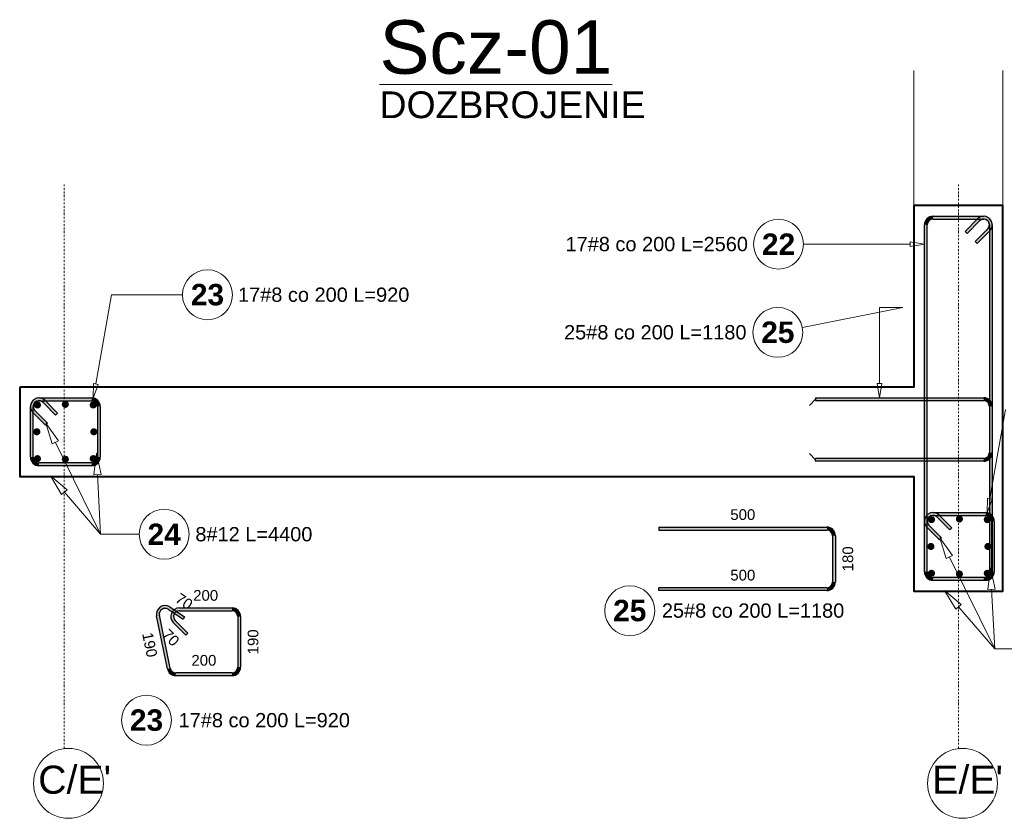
# Model space of a CAD drawing. Extents: x -1474 to 455485, y -101625 to 75879.
# Tile 11 of 31: x 298599 to 301358, y -90393 to -88154. Entities that reach past the tile are written whole.
import ezdxf

# ---------------------------------------------------------------- set-up
doc = ezdxf.new("R2010")
doc.units = 0
doc.header["$LTSCALE"] = 10
doc.header["$MEASUREMENT"] = 0
for name, pattern in [('CONTINOUS', [0]), ('DASHDOT', [1, 0.5, -0.25, 0, -0.25]), ('HIDDEN', [0.375, 0.25, -0.125])]:
    doc.linetypes.add(name, pattern=pattern)
for name, color, linetype, lineweight in [('P-Linia1', 3, 'Continuous', 40), ('P-Opis', 1, 'Continuous', 18), ('P-Opis nadproża systemowe', 11, 'Continuous', 9), ('P-Osie', 1, 'DASHDOT', 18), ('P-Przerywana', 13, 'HIDDEN', 9)]:
    doc.layers.add(name, color=color, linetype=linetype, lineweight=lineweight)
for name, color, linetype in [('RCAD_kształt pręta', 7, 'Continuous'), ('RCAD_opis kształtu pręta', 7, 'Continuous'), ('RCAD_opis rozkładu', 7, 'Continuous'), ('RCAD_pręt wyrzucony', 130, 'Continuous'), ('RCAD_pręty punktowe', 7, 'Continuous')]:
    doc.layers.add(name, color=color, linetype=linetype)
doc.styles.add('_Fd Opis', font='arial.ttf')
doc.styles.add('style1', font='arial.ttf')
doc.styles.add('style3', font='arialbd.ttf')

msp = doc.modelspace()

# ---------------------------------------------------------------- hatches: boundary and pattern name
at = {"layer": 'RCAD_kształt pręta'}
h = msp.add_hatch(color=4, dxfattribs=at)
edge = h.paths.add_edge_path(flags=0)
edge.add_line((301158.31644, -88705.29931), (301158.31644, -88713.29931))
edge.add_arc((301158.31644, -88729.29931), 16, 90, 180)
edge.add_line((301142.31644, -88729.29931), (301134.31644, -88729.29931))
edge.add_arc((301158.31644, -88729.29931), 24, 450, 540, ccw=False)
for points in [[(301158.31644, -88713.29931), (301158.31644, -88705.29931), (301300.31634, -88705.29931), (301300.31634, -88713.29931)], [(301253.64729, -88753.34094), (301247.99044, -88747.68409), (301283.34578, -88712.32875), (301289.00263, -88717.98561)], [(301142.31644, -89701.99287), (301134.31644, -89701.99287), (301134.31644, -88729.29931), (301142.31644, -88729.29931)], [(301311.63005, -88740.61302), (301317.2869, -88746.26988), (301281.93156, -88781.62522), (301276.27471, -88775.96836)], [(301316.31634, -88729.29931), (301324.31634, -88729.29931), (301324.31634, -89701.99287), (301316.31634, -89701.99287)], [(298653.2786, -89222.52537), (298653.2786, -89214.52537), (298801.06577, -89214.52537), (298801.06577, -89222.52537)], [(300829.28054, -89222.25646), (300829.28054, -89214.25646), (301300.28054, -89214.25646), (301300.28054, -89222.25646)], [(298637.2786, -89380.53027), (298629.2786, -89380.53027), (298629.2786, -89238.52537), (298637.2786, -89238.52537)], [(298664.5923, -89227.21166), (298670.24916, -89221.55481), (298705.6045, -89256.91015), (298699.94764, -89262.567)], [(298817.06577, -89238.52537), (298825.06577, -89238.52537), (298825.06577, -89380.53027), (298817.06577, -89380.53027)], [(301316.28054, -89238.25646), (301324.28054, -89238.25646), (301324.28054, -89367.95419), (301316.28054, -89367.95419)], [(298677.32023, -89285.19442), (298671.66337, -89290.85127), (298636.30803, -89255.49593), (298641.96489, -89249.83908)], [(301300.28054, -89383.95419), (301300.28054, -89391.95419), (300829.28054, -89391.95419), (300829.28054, -89383.95419)], [(298801.06577, -89396.53027), (298801.06577, -89404.53027), (298653.2786, -89404.53027), (298653.2786, -89396.53027)], [(301158.30173, -89543.99093), (301158.30173, -89535.99093), (301306.08891, -89535.99093), (301306.08891, -89543.99093)], [(301169.61544, -89548.67722), (301175.27229, -89543.02037), (301210.62763, -89578.37571), (301204.97078, -89584.03256)], [(301142.30173, -89701.99583), (301134.30173, -89701.99583), (301134.30173, -89559.99093), (301142.30173, -89559.99093)], [(301182.34336, -89606.65998), (301176.68651, -89612.31683), (301141.33117, -89576.96149), (301146.98802, -89571.30464)], [(301322.08891, -89559.99093), (301330.08891, -89559.99093), (301330.08891, -89701.99583), (301322.08891, -89701.99583)], [(301306.08891, -89717.99583), (301306.08891, -89725.99583), (301158.30173, -89725.99583), (301158.30173, -89717.99583)], [(301300.31634, -89717.99287), (301300.31634, -89725.99287), (301158.31644, -89725.99287), (301158.31644, -89717.99287)]]:
    msp.add_hatch(color=4, dxfattribs=at).paths.add_polyline_path(points, flags=0)
h = msp.add_hatch(color=4, dxfattribs=at)
edge = h.paths.add_edge_path(flags=0)
edge.add_line((301324.31634, -88729.29931), (301316.31634, -88729.29931))
edge.add_arc((301300.31634, -88729.29931), 16, 0, 135)
edge.add_line((301289.00263, -88717.98561), (301283.34578, -88712.32875))
edge.add_arc((301300.31634, -88729.29931), 24, 360, 495, ccw=False)
h = msp.add_hatch(color=4, dxfattribs=at)
edge = h.paths.add_edge_path(flags=0)
edge.add_line((301317.2869, -88746.26988), (301311.63005, -88740.61302))
edge.add_arc((301300.31634, -88729.29931), 16, -45, 90)
edge.add_line((301300.31634, -88713.29931), (301300.31634, -88705.29931))
edge.add_arc((301300.31634, -88729.29931), 24, 315, 450, ccw=False)
h = msp.add_hatch(color=4, dxfattribs=at)
edge = h.paths.add_edge_path(flags=0)
edge.add_line((298653.2786, -89214.52537), (298653.2786, -89222.52537))
edge.add_arc((298653.2786, -89238.52537), 16, 90, 225)
edge.add_line((298641.96489, -89249.83908), (298636.30803, -89255.49593))
edge.add_arc((298653.2786, -89238.52537), 24, 450, 585, ccw=False)
h = msp.add_hatch(color=4, dxfattribs=at)
edge = h.paths.add_edge_path(flags=0)
edge.add_line((298670.24916, -89221.55481), (298664.5923, -89227.21166))
edge.add_arc((298653.2786, -89238.52537), 16, 45, 180)
edge.add_line((298637.2786, -89238.52537), (298629.2786, -89238.52537))
edge.add_arc((298653.2786, -89238.52537), 24, 405, 540, ccw=False)
h = msp.add_hatch(color=4, dxfattribs=at)
edge = h.paths.add_edge_path(flags=0)
edge.add_line((298825.06577, -89238.52537), (298817.06577, -89238.52537))
edge.add_arc((298801.06577, -89238.52537), 16, 0, 90)
edge.add_line((298801.06577, -89222.52537), (298801.06577, -89214.52537))
edge.add_arc((298801.06577, -89238.52537), 24, 360, 450, ccw=False)
h = msp.add_hatch(color=4, dxfattribs=at)
edge = h.paths.add_edge_path(flags=0)
edge.add_line((301324.28054, -89238.25646), (301316.28054, -89238.25646))
edge.add_arc((301300.28054, -89238.25646), 16, 0, 90)
edge.add_line((301300.28054, -89222.25646), (301300.28054, -89214.25646))
edge.add_arc((301300.28054, -89238.25646), 24, 360, 450, ccw=False)
h = msp.add_hatch(color=4, dxfattribs=at)
edge = h.paths.add_edge_path(flags=0)
edge.add_line((298629.2786, -89380.53027), (298637.2786, -89380.53027))
edge.add_arc((298653.2786, -89380.53027), 16, -180, -90)
edge.add_line((298653.2786, -89396.53027), (298653.2786, -89404.53027))
edge.add_arc((298653.2786, -89380.53027), 24, 540, 630, ccw=False)
h = msp.add_hatch(color=4, dxfattribs=at)
edge = h.paths.add_edge_path(flags=0)
edge.add_line((298801.06577, -89404.53027), (298801.06577, -89396.53027))
edge.add_arc((298801.06577, -89380.53027), 16, -90, 0)
edge.add_line((298817.06577, -89380.53027), (298825.06577, -89380.53027))
edge.add_arc((298801.06577, -89380.53027), 24, 270, 360, ccw=False)
h = msp.add_hatch(color=4, dxfattribs=at)
edge = h.paths.add_edge_path(flags=0)
edge.add_line((301300.28054, -89391.95419), (301300.28054, -89383.95419))
edge.add_arc((301300.28054, -89367.95419), 16, -90, 0)
edge.add_line((301316.28054, -89367.95419), (301324.28054, -89367.95419))
edge.add_arc((301300.28054, -89367.95419), 24, 270, 360, ccw=False)
h = msp.add_hatch(color=4, dxfattribs=at)
edge = h.paths.add_edge_path(flags=0)
edge.add_line((301158.30173, -89535.99093), (301158.30173, -89543.99093))
edge.add_arc((301158.30173, -89559.99093), 16, 90, 225)
edge.add_line((301146.98802, -89571.30464), (301141.33117, -89576.96149))
edge.add_arc((301158.30173, -89559.99093), 24, 450, 585, ccw=False)
h = msp.add_hatch(color=4, dxfattribs=at)
edge = h.paths.add_edge_path(flags=0)
edge.add_line((301175.27229, -89543.02037), (301169.61544, -89548.67722))
edge.add_arc((301158.30173, -89559.99093), 16, 45, 180)
edge.add_line((301142.30173, -89559.99093), (301134.30173, -89559.99093))
edge.add_arc((301158.30173, -89559.99093), 24, 405, 540, ccw=False)
h = msp.add_hatch(color=4, dxfattribs=at)
edge = h.paths.add_edge_path(flags=0)
edge.add_line((301330.08891, -89559.99093), (301322.08891, -89559.99093))
edge.add_arc((301306.08891, -89559.99093), 16, 0, 90)
edge.add_line((301306.08891, -89543.99093), (301306.08891, -89535.99093))
edge.add_arc((301306.08891, -89559.99093), 24, 360, 450, ccw=False)
h = msp.add_hatch(color=4, dxfattribs=at)
edge = h.paths.add_edge_path(flags=0)
edge.add_line((301134.30173, -89701.99583), (301142.30173, -89701.99583))
edge.add_arc((301158.30173, -89701.99583), 16, -180, -90)
edge.add_line((301158.30173, -89717.99583), (301158.30173, -89725.99583))
edge.add_arc((301158.30173, -89701.99583), 24, 540, 630, ccw=False)
h = msp.add_hatch(color=4, dxfattribs=at)
edge = h.paths.add_edge_path(flags=0)
edge.add_line((301134.31644, -89701.99287), (301142.31644, -89701.99287))
edge.add_arc((301158.31644, -89701.99287), 16, -180, -90)
edge.add_line((301158.31644, -89717.99287), (301158.31644, -89725.99287))
edge.add_arc((301158.31644, -89701.99287), 24, 540, 630, ccw=False)
h = msp.add_hatch(color=4, dxfattribs=at)
edge = h.paths.add_edge_path(flags=0)
edge.add_line((301300.31634, -89725.99287), (301300.31634, -89717.99287))
edge.add_arc((301300.31634, -89701.99287), 16, -90, 0)
edge.add_line((301316.31634, -89701.99287), (301324.31634, -89701.99287))
edge.add_arc((301300.31634, -89701.99287), 24, 270, 360, ccw=False)
h = msp.add_hatch(color=4, dxfattribs=at)
edge = h.paths.add_edge_path(flags=0)
edge.add_line((301306.08891, -89725.99583), (301306.08891, -89717.99583))
edge.add_arc((301306.08891, -89701.99583), 16, -90, 0)
edge.add_line((301322.08891, -89701.99583), (301330.08891, -89701.99583))
edge.add_arc((301306.08891, -89701.99583), 24, 270, 360, ccw=False)
at = {"layer": 'RCAD_pręt wyrzucony'}
for points in [[(300389.807, -89584.85503), (300389.807, -89576.85503), (300860.807, -89576.85503), (300860.807, -89584.85503)], [(300876.807, -89600.85503), (300884.807, -89600.85503), (300884.807, -89730.55276), (300876.807, -89730.55276)], [(300860.807, -89746.55276), (300860.807, -89754.55276), (300389.807, -89754.55276), (300389.807, -89746.55276)], [(299020.92798, -89972.51417), (299013.08744, -89974.10353), (298982.91892, -89825.27754), (298990.75945, -89823.68818)], [(299015.28102, -89807.1736), (299019.70127, -89800.50566), (299061.37588, -89828.13223), (299056.95563, -89834.80016)], [(299046.45709, -89811.33057), (299046.45709, -89803.33057), (299194.24426, -89803.33057), (299194.24426, -89811.33057)], [(299070.49872, -89873.99962), (299064.84186, -89879.65647), (299029.48652, -89844.30113), (299035.14338, -89838.64428)], [(299210.24426, -89827.33057), (299218.24426, -89827.33057), (299218.24426, -89969.33546), (299210.24426, -89969.33546)], [(299194.24426, -89985.33546), (299194.24426, -89993.33546), (299036.60904, -89993.33546), (299036.60904, -89985.33546)]]:
    msp.add_hatch(color=4, dxfattribs=at).paths.add_polyline_path(points, flags=0)
h = msp.add_hatch(color=4, dxfattribs=at)
edge = h.paths.add_edge_path(flags=0)
edge.add_line((300884.807, -89600.85503), (300876.807, -89600.85503))
edge.add_arc((300860.807, -89600.85503), 16, 0, 90)
edge.add_line((300860.807, -89584.85503), (300860.807, -89576.85503))
edge.add_arc((300860.807, -89600.85503), 24, 360, 450, ccw=False)
h = msp.add_hatch(color=4, dxfattribs=at)
edge = h.paths.add_edge_path(flags=0)
edge.add_line((300860.807, -89754.55276), (300860.807, -89746.55276))
edge.add_arc((300860.807, -89730.55276), 16, -90, 0)
edge.add_line((300876.807, -89730.55276), (300884.807, -89730.55276))
edge.add_arc((300860.807, -89730.55276), 24, 270, 360, ccw=False)
h = msp.add_hatch(color=4, dxfattribs=at)
edge = h.paths.add_edge_path(flags=0)
edge.add_line((299019.70127, -89800.50566), (299015.28102, -89807.1736))
edge.add_arc((299006.44052, -89820.50947), 16, 56.4591559, 191.4591559)
edge.add_line((298990.75945, -89823.68818), (298982.91892, -89825.27754))
edge.add_arc((299006.44052, -89820.50947), 24, 416.4591559, 551.4591559, ccw=False)
h = msp.add_hatch(color=4, dxfattribs=at)
edge = h.paths.add_edge_path(flags=0)
edge.add_line((299046.45709, -89803.33057), (299046.45709, -89811.33057))
edge.add_arc((299046.45709, -89827.33057), 16, 90, 225)
edge.add_line((299035.14338, -89838.64428), (299029.48652, -89844.30113))
edge.add_arc((299046.45709, -89827.33057), 24, 450, 585, ccw=False)
h = msp.add_hatch(color=4, dxfattribs=at)
edge = h.paths.add_edge_path(flags=0)
edge.add_line((299218.24426, -89827.33057), (299210.24426, -89827.33057))
edge.add_arc((299194.24426, -89827.33057), 16, 0, 90)
edge.add_line((299194.24426, -89811.33057), (299194.24426, -89803.33057))
edge.add_arc((299194.24426, -89827.33057), 24, 360, 450, ccw=False)
h = msp.add_hatch(color=4, dxfattribs=at)
edge = h.paths.add_edge_path(flags=0)
edge.add_line((299013.08744, -89974.10353), (299020.92798, -89972.51417))
edge.add_arc((299036.60904, -89969.33546), 16, -168.5408441, -90)
edge.add_line((299036.60904, -89985.33546), (299036.60904, -89993.33546))
edge.add_arc((299036.60904, -89969.33546), 24, 191.4591559, 270, ccw=False)
h = msp.add_hatch(color=4, dxfattribs=at)
edge = h.paths.add_edge_path(flags=0)
edge.add_line((299194.24426, -89993.33546), (299194.24426, -89985.33546))
edge.add_arc((299194.24426, -89969.33546), 16, -90, 0)
edge.add_line((299210.24426, -89969.33546), (299218.24426, -89969.33546))
edge.add_arc((299194.24426, -89969.33546), 24, 270, 360, ccw=False)
at = {"layer": 'RCAD_pręty punktowe'}
h = msp.add_hatch(color=1, dxfattribs=at)
edge = h.paths.add_edge_path(flags=0)
edge.add_arc((298649.03595, -89234.28273), 10, 0, 360)
h = msp.add_hatch(color=1, dxfattribs=at)
edge = h.paths.add_edge_path(flags=0)
edge.add_arc((298727.17218, -89232.52537), 10, 0, 360)
h = msp.add_hatch(color=1, dxfattribs=at)
edge = h.paths.add_edge_path(flags=0)
edge.add_arc((298805.30841, -89234.28273), 10, 0, 360)
h = msp.add_hatch(color=1, dxfattribs=at)
edge = h.paths.add_edge_path(flags=0)
edge.add_arc((298647.2786, -89309.52782), 10, 0, 360)
h = msp.add_hatch(color=1, dxfattribs=at)
edge = h.paths.add_edge_path(flags=0)
edge.add_arc((298807.06577, -89309.52782), 10, 0, 360)
h = msp.add_hatch(color=1, dxfattribs=at)
edge = h.paths.add_edge_path(flags=0)
edge.add_arc((298649.03595, -89384.77291), 10, 0, 360)
h = msp.add_hatch(color=1, dxfattribs=at)
edge = h.paths.add_edge_path(flags=0)
edge.add_arc((298727.17218, -89386.53027), 10, 0, 360)
h = msp.add_hatch(color=1, dxfattribs=at)
edge = h.paths.add_edge_path(flags=0)
edge.add_arc((298805.30841, -89384.77291), 10, 0, 360)
h = msp.add_hatch(color=1, dxfattribs=at)
edge = h.paths.add_edge_path(flags=0)
edge.add_arc((301154.05909, -89555.74829), 10, 0, 360)
h = msp.add_hatch(color=1, dxfattribs=at)
edge = h.paths.add_edge_path(flags=0)
edge.add_arc((301232.19532, -89553.99093), 10, 0, 360)
h = msp.add_hatch(color=1, dxfattribs=at)
edge = h.paths.add_edge_path(flags=0)
edge.add_arc((301310.33155, -89555.74829), 10, 0, 360)
h = msp.add_hatch(color=1, dxfattribs=at)
edge = h.paths.add_edge_path(flags=0)
edge.add_arc((301152.30173, -89630.99338), 10, 0, 360)
h = msp.add_hatch(color=1, dxfattribs=at)
edge = h.paths.add_edge_path(flags=0)
edge.add_arc((301312.08891, -89630.99338), 10, 0, 360)
h = msp.add_hatch(color=1, dxfattribs=at)
edge = h.paths.add_edge_path(flags=0)
edge.add_arc((301154.05909, -89706.23847), 10, 0, 360)
h = msp.add_hatch(color=1, dxfattribs=at)
edge = h.paths.add_edge_path(flags=0)
edge.add_arc((301232.19532, -89707.99583), 10, 0, 360)
h = msp.add_hatch(color=1, dxfattribs=at)
edge = h.paths.add_edge_path(flags=0)
edge.add_arc((301310.33155, -89706.23847), 10, 0, 360)

# ---------------------------------------------------------------- linework, layer by layer
at = {"layer": 'Defpoints', "color": 211}
for p in [(289509.76279, -90812.93326), (377599.31889, -90812.93326), (341228.69603, -90812.93326), (429318.25213, -90812.93326)]:
    msp.add_xline(p, (1, 0), dxfattribs=at)
at = {"layer": 'Defpoints', "color": 21}
for p in [(289509.76279, -91012.93326), (377599.31889, -91012.93326), (341228.69603, -91012.93326), (429318.25213, -91012.93326)]:
    msp.add_xline(p, (1, 0), dxfattribs=at)
at = {"layer": 'P-Linia1'}
msp.add_lwpolyline([(298599.2786, -89184.52537), (298599.2933, -89434.52731), (301104.31634, -89434.54476), (301104.31644, -89755.99287), (301354.31634, -89755.99288), (301354.31634, -88675.29931), (301104.31634, -88675.29931), (301104.31191, -89184.54476), (298599.2786, -89184.52537)], close=True, dxfattribs=at)
at = {"layer": 'P-Opis nadproża systemowe'}
for points in [[(301104.31634, -88675.29931), (301104.31634, -88297.21639)], [(301354.31634, -88675.29931), (301354.31634, -88297.21639)]]:
    msp.add_lwpolyline(points, dxfattribs=at)
at = {"layer": 'P-Osie'}
for points in [[(298724.31634, -88616.085), (298724.31634, -90200.03456)], [(301229.31634, -88616.085), (301229.31634, -90200.03456)]]:
    msp.add_lwpolyline(points, dxfattribs=at)
at = {"layer": 'P-Osie', "linetype": 'CONTINOUS'}
for centre in [(298735.94675, -90295.07686), (301240.94675, -90295.07686)]:
    msp.add_circle(centre, 97.96758, dxfattribs=at)
at = {"layer": 'P-Przerywana'}
msp.add_lwpolyline([(301354.31634, -88675.29931), (301104.31634, -88675.29931)], dxfattribs=at)
at = {"layer": 'RCAD_kształt pręta', "color": 4}
for p, q in [((301158.31644, -88705.29931), (301300.31634, -88705.29931)), ((301158.31644, -88713.29931), (301300.31634, -88713.29931)), ((301247.99044, -88747.68409), (301283.34578, -88712.32875)), ((301253.64729, -88753.34094), (301289.00263, -88717.98561)), ((301134.31644, -89701.99287), (301134.31644, -88729.29931)), ((301142.31644, -89701.99287), (301142.31644, -88729.29931)), ((301247.99044, -88747.68409), (301253.64729, -88753.34094)), ((301311.63005, -88740.61302), (301276.27471, -88775.96836)), ((301317.2869, -88746.26988), (301281.93156, -88781.62522)), ((301316.31634, -88729.29931), (301316.31634, -89701.99287)), ((301324.31634, -88729.29931), (301324.31634, -89701.99287)), ((301281.93156, -88781.62522), (301276.27471, -88775.96836)), ((298653.2786, -89214.52537), (298801.06577, -89214.52537)), ((300829.28054, -89214.25646), (301300.28054, -89214.25646)), ((300829.28054, -89214.25646), (300829.28054, -89222.25646)), ((298629.2786, -89380.53027), (298629.2786, -89238.52537)), ((298637.2786, -89380.53027), (298637.2786, -89238.52537)), ((298653.2786, -89222.52537), (298801.06577, -89222.52537)), ((298664.5923, -89227.21166), (298699.94764, -89262.567)), ((298670.24916, -89221.55481), (298705.6045, -89256.91015)), ((298817.06577, -89238.52537), (298817.06577, -89380.53027)), ((298825.06577, -89238.52537), (298825.06577, -89380.53027)), ((300829.28054, -89222.25646), (301300.28054, -89222.25646)), ((301316.28054, -89238.25646), (301316.28054, -89367.95419)), ((301324.28054, -89238.25646), (301324.28054, -89367.95419)), ((298671.66337, -89290.85127), (298636.30803, -89255.49593)), ((298677.32023, -89285.19442), (298641.96489, -89249.83908)), ((298705.6045, -89256.91015), (298699.94764, -89262.567)), ((298671.66337, -89290.85127), (298677.32023, -89285.19442)), ((301300.28054, -89383.95419), (300829.28054, -89383.95419)), ((300829.28054, -89391.95419), (300829.28054, -89383.95419)), ((298801.06577, -89396.53027), (298653.2786, -89396.53027)), ((298801.06577, -89404.53027), (298653.2786, -89404.53027)), ((301300.28054, -89391.95419), (300829.28054, -89391.95419)), ((301158.30173, -89535.99093), (301306.08891, -89535.99093)), ((301158.30173, -89543.99093), (301306.08891, -89543.99093)), ((301169.61544, -89548.67722), (301204.97078, -89584.03256)), ((301175.27229, -89543.02037), (301210.62763, -89578.37571)), ((301134.30173, -89701.99583), (301134.30173, -89559.99093)), ((301176.68651, -89612.31683), (301141.33117, -89576.96149)), ((301142.30173, -89701.99583), (301142.30173, -89559.99093)), ((301182.34336, -89606.65998), (301146.98802, -89571.30464)), ((301322.08891, -89559.99093), (301322.08891, -89701.99583)), ((301330.08891, -89559.99093), (301330.08891, -89701.99583)), ((301210.62763, -89578.37571), (301204.97078, -89584.03256)), ((301176.68651, -89612.31683), (301182.34336, -89606.65998)), ((301306.08891, -89717.99583), (301158.30173, -89717.99583)), ((301306.08891, -89725.99583), (301158.30173, -89725.99583)), ((301300.31634, -89717.99287), (301158.31644, -89717.99287)), ((301300.31634, -89725.99287), (301158.31644, -89725.99287))]:
    msp.add_line(p, q, dxfattribs=at)
at = {"layer": 'RCAD_kształt pręta', "color": 2, "lineweight": 5}
for p, q in [((300829.28054, -89218.25646), (300811.78054, -89235.75646)), ((300829.28054, -89387.95419), (300811.78054, -89370.45419))]:
    msp.add_line(p, q, dxfattribs=at)
at = {"layer": 'RCAD_kształt pręta', "color": 4}
for centre, radius, start, end in [((301158.31644, -88729.29931), 24, 90, 180), ((301158.31644, -88729.29931), 16, 90, 180), ((301300.31634, -88729.29931), 24, 360, 135), ((301300.31634, -88729.29931), 16, 360, 135), ((301300.31634, -88729.29931), 24, 315, 90), ((301300.31634, -88729.29931), 16, 315, 90), ((298653.2786, -89238.52537), 24, 90, 225), ((298653.2786, -89238.52537), 24, 45, 180), ((298801.06577, -89238.52537), 24, 360, 90), ((301300.28054, -89238.25646), 24, 360, 90), ((298653.2786, -89238.52537), 16, 90, 225), ((298653.2786, -89238.52537), 16, 45, 180), ((298801.06577, -89238.52537), 16, 0, 90), ((301300.28054, -89238.25646), 16, 0, 90), ((298653.2786, -89380.53027), 24, 180, 270), ((298653.2786, -89380.53027), 16, 180, 270), ((298801.06577, -89380.53027), 16, 270, 0), ((298801.06577, -89380.53027), 24, 270, 0), ((301300.28054, -89367.95419), 16, 270, 360), ((301300.28054, -89367.95419), 24, 270, 0), ((301158.30173, -89559.99093), 24, 90, 225), ((301158.30173, -89559.99093), 24, 45, 180), ((301158.30173, -89559.99093), 16, 90, 225), ((301158.30173, -89559.99093), 16, 45, 180), ((301306.08891, -89559.99093), 24, 360, 90), ((301306.08891, -89559.99093), 16, 0, 90), ((301158.30173, -89701.99583), 24, 180, 270), ((301158.31644, -89701.99287), 24, 180, 270), ((301158.30173, -89701.99583), 16, 180, 270), ((301158.31644, -89701.99287), 16, 180, 270), ((301300.31634, -89701.99287), 16, 270, 360), ((301300.31634, -89701.99287), 24, 270, 0), ((301306.08891, -89701.99583), 16, 270, 0), ((301306.08891, -89701.99583), 24, 270, 0)]:
    msp.add_arc(centre, radius, start, end, dxfattribs=at)
at = {"layer": 'RCAD_opis kształtu pręta', "color": 8, "lineweight": 0}
for p, q in [((301094.31644, -88776.91738), (301134.31644, -88783.58405)), ((301094.31644, -88776.91738), (301094.31644, -88790.25072)), ((300795.4335, -88783.58405), (301094.31644, -88783.58405)), ((301134.31644, -88783.58405), (301094.31644, -88790.25072)), ((298856.76867, -88925.48548), (298812.27793, -89175.51515)), ((298856.76867, -88925.48548), (299055.36762, -88925.48548)), ((301073.26987, -88961.06095), (300792.15847, -89017.10164)), ((301008.26987, -88961.06095), (301008.26987, -89174.25646)), ((301008.26987, -88961.06095), (301073.26987, -88961.06095)), ((298805.27033, -89214.89654), (298805.71436, -89174.34722)), ((298818.84149, -89176.68309), (298805.27033, -89214.89654)), ((298818.84149, -89176.68309), (298805.71436, -89174.34722)), ((301008.26987, -89214.25646), (301001.60321, -89174.25646)), ((301014.93654, -89174.25646), (301001.60321, -89174.25646)), ((301014.93654, -89174.25646), (301008.26987, -89214.25646)), ((301361.7918, -89246.95104), (301317.30106, -89496.98071)), ((301310.29347, -89536.3621), (301310.7375, -89495.81278)), ((301323.86463, -89498.14865), (301310.29347, -89536.3621)), ((301323.86463, -89498.14865), (301310.7375, -89495.81278))]:
    msp.add_line(p, q, dxfattribs=at)
for centre in [(300725.4335, -88783.58405), (299125.36762, -88925.48548), (300723.50931, -89030.78713)]:
    msp.add_circle(centre, 70, dxfattribs=at)
at = {"layer": 'RCAD_opis rozkładu', "color": 8, "lineweight": 0}
for p, q in [((298690.22414, -89343.53703), (298672.70196, -89285.2878)), ((298672.70196, -89285.2878), (298708.16863, -89334.70556)), ((298690.22414, -89343.53703), (298708.16863, -89334.70556)), ((298826.04698, -89596.86647), (298699.19638, -89339.1213)), ((298807.32739, -89429.88572), (298814.1898, -89369.44643)), ((298814.1898, -89369.44643), (298827.30026, -89428.84438)), ((298716.83594, -89485.12891), (298685.31381, -89433.10626)), ((298685.31381, -89433.10626), (298732.00425, -89472.09348)), ((298807.32739, -89429.88572), (298827.30026, -89428.84438)), ((298826.04698, -89596.86647), (298817.31382, -89429.36505)), ((298716.83594, -89485.12891), (298732.00425, -89472.09348)), ((298826.04698, -89596.86647), (298724.42009, -89478.61119)), ((298826.04698, -89596.86647), (298934.01567, -89596.86647)), ((301195.24727, -89665.00259), (301177.72509, -89606.75336)), ((301177.72509, -89606.75336), (301213.19177, -89656.17112)), ((301195.24727, -89665.00259), (301213.19177, -89656.17112)), ((301331.07011, -89918.33203), (301204.21952, -89660.58686)), ((301312.35052, -89751.35128), (301319.21293, -89690.91199)), ((301319.21293, -89690.91199), (301332.3234, -89750.30994)), ((301221.85908, -89806.59447), (301190.33695, -89754.57182)), ((301190.33695, -89754.57182), (301237.02739, -89793.55904)), ((301312.35052, -89751.35128), (301332.3234, -89750.30994)), ((301331.07011, -89918.33203), (301322.33696, -89750.83061)), ((301221.85908, -89806.59447), (301237.02739, -89793.55904)), ((301331.07011, -89918.33203), (301229.44323, -89800.07675)), ((301331.07011, -89918.33203), (301439.0388, -89918.33203))]:
    msp.add_line(p, q, dxfattribs=at)
msp.add_circle((299004.01567, -89596.86647), 70, dxfattribs=at)
at = {"layer": 'RCAD_pręt wyrzucony', "color": 4}
for p, q in [((300389.807, -89576.85503), (300860.807, -89576.85503)), ((300389.807, -89576.85503), (300389.807, -89584.85503)), ((300389.807, -89584.85503), (300860.807, -89584.85503)), ((300876.807, -89600.85503), (300876.807, -89730.55276)), ((300884.807, -89600.85503), (300884.807, -89730.55276)), ((300860.807, -89746.55276), (300389.807, -89746.55276)), ((300389.807, -89754.55276), (300389.807, -89746.55276)), ((300860.807, -89754.55276), (300389.807, -89754.55276)), ((299013.08744, -89974.10353), (298982.91892, -89825.27754)), ((299020.92798, -89972.51417), (298990.75945, -89823.68818)), ((299015.28102, -89807.1736), (299056.95563, -89834.80016)), ((299019.70127, -89800.50566), (299061.37588, -89828.13223)), ((299046.45709, -89803.33057), (299194.24426, -89803.33057)), ((299046.45709, -89811.33057), (299194.24426, -89811.33057)), ((299064.84186, -89879.65647), (299029.48652, -89844.30113)), ((299070.49872, -89873.99962), (299035.14338, -89838.64428)), ((299061.37588, -89828.13223), (299056.95563, -89834.80016)), ((299210.24426, -89827.33057), (299210.24426, -89969.33546)), ((299218.24426, -89827.33057), (299218.24426, -89969.33546)), ((299064.84186, -89879.65647), (299070.49872, -89873.99962)), ((299194.24426, -89985.33546), (299036.60904, -89985.33546)), ((299194.24426, -89993.33546), (299036.60904, -89993.33546))]:
    msp.add_line(p, q, dxfattribs=at)
at = {"layer": 'RCAD_pręt wyrzucony', "color": 8, "lineweight": 0}
for centre in [(300308.52454, -89810.99695), (298954.58933, -90118.1686)]:
    msp.add_circle(centre, 70, dxfattribs=at)
at = {"layer": 'RCAD_pręt wyrzucony', "color": 4}
for centre, radius, start, end in [((300860.807, -89600.85503), 24, 360, 90), ((300860.807, -89600.85503), 16, 0, 90), ((300860.807, -89730.55276), 16, 270, 360), ((300860.807, -89730.55276), 24, 270, 0), ((299006.44052, -89820.50947), 24, 56.4591559, 191.4591559), ((299006.44052, -89820.50947), 16, 56.4591559, 191.4591559), ((299046.45709, -89827.33057), 24, 90, 225), ((299046.45709, -89827.33057), 16, 90, 225), ((299194.24426, -89827.33057), 24, 360, 90), ((299194.24426, -89827.33057), 16, 0, 90), ((299036.60904, -89969.33546), 24, 191.4591559, 270), ((299036.60904, -89969.33546), 16, 191.4591559, 270), ((299194.24426, -89969.33546), 16, 270, 360), ((299194.24426, -89969.33546), 24, 270, 0)]:
    msp.add_arc(centre, radius, start, end, dxfattribs=at)

# ---------------------------------------------------------------- texts
at = {"layer": 'P-Opis', "attachment_point": 4, "style": '_Fd Opis'}
for s, insert, char_height, width in [('{\\LScz-01}', (299607.54663, -88231.96279), 150, 652.1828104), ('DOZBROJENIE', (299607.54663, -88393.37718), 75, 803.7687585)]:
    msp.add_mtext(s, dxfattribs=dict(at, insert=insert, char_height=char_height, width=width))
at = {"layer": 'P-Osie', "char_height": 78.734828, "attachment_point": 1, "style": 'style1'}
for s, insert in [("C/E'", (298651.06654, -90245.36663)), ("E/E'", (301156.06654, -90245.36663))]:
    msp.add_mtext_dynamic_manual_height_columns(s, width=159.4366973, gutter_width=2869.34505, heights=[0], dxfattribs=dict(at, insert=insert))
at = {"layer": 'RCAD_opis kształtu pręta', "color": 1, "attachment_point": 5}
for s, insert, char_height, style in [('22', (300725.4335, -88783.58405), 60, 'style3'), ('17#8 co 200 L=2560', (300384.23296, -88783.58405), 40, 'style1'), ('23', (299125.36762, -88925.48548), 60, 'style3'), ('17#8 co 200 L=920', (299451.02928, -88925.48548), 40, 'style1'), ('25', (300723.50931, -89030.78713), 60, 'style3'), ('25#8 co 200 L=1180', (300380.08502, -89030.78713), 40, 'style1')]:
    msp.add_mtext(s, dxfattribs=dict(at, insert=insert, char_height=char_height, style=style))
at = {"layer": 'RCAD_opis rozkładu', "color": 1, "insert": (299004.01567, -89596.86647), "char_height": 60, "attachment_point": 5, "style": 'style3'}
msp.add_mtext('24', dxfattribs=at)
at = {"layer": 'RCAD_opis rozkładu', "color": 2, "insert": (299255.47542, -89596.86647), "char_height": 40, "attachment_point": 5, "style": 'style1'}
msp.add_mtext('8#12 L=4400', dxfattribs=at)
at = {"layer": 'RCAD_pręt wyrzucony', "color": 1, "attachment_point": 5}
for s, insert, char_height, style in [('500', (300625.307, -89541.85503), 30, 'style1'), ('500', (300625.307, -89711.55276), 30, 'style1'), ('200', (299120.35067, -89768.33057), 30, 'style1'), ('25', (300308.52454, -89810.99695), 60, 'style3'), ('200', (299115.42665, -89950.33546), 30, 'style1'), ('23', (298954.58933, -90118.1686), 60, 'style3')]:
    msp.add_mtext(s, dxfattribs=dict(at, insert=insert, char_height=char_height, style=style))
at = {"layer": 'RCAD_pręt wyrzucony', "color": 1, "char_height": 30, "attachment_point": 5, "style": 'style1'}
for s, insert, rotation in [('180', (300919.807, -89665.7039), 90), ('70', (299059.87717, -89785.14672), 326.4591559), ('190', (298963.70085, -89906.64396), 281.4591559), ('70', (299022.41546, -89886.72754), 315), ('190', (299253.24426, -89898.33302), 90)]:
    msp.add_mtext(s, dxfattribs=dict(at, insert=insert, rotation=rotation))
at = {"layer": 'RCAD_pręt wyrzucony', "color": 2, "char_height": 40, "attachment_point": 4, "style": 'style1'}
for s, insert in [('25#8 co 200 L=1180', (300398.52454, -89810.99695)), ('17#8 co 200 L=920', (299044.58933, -90118.1686))]:
    msp.add_mtext(s, dxfattribs=dict(at, insert=insert))

doc.saveas('drawing.dxf')
